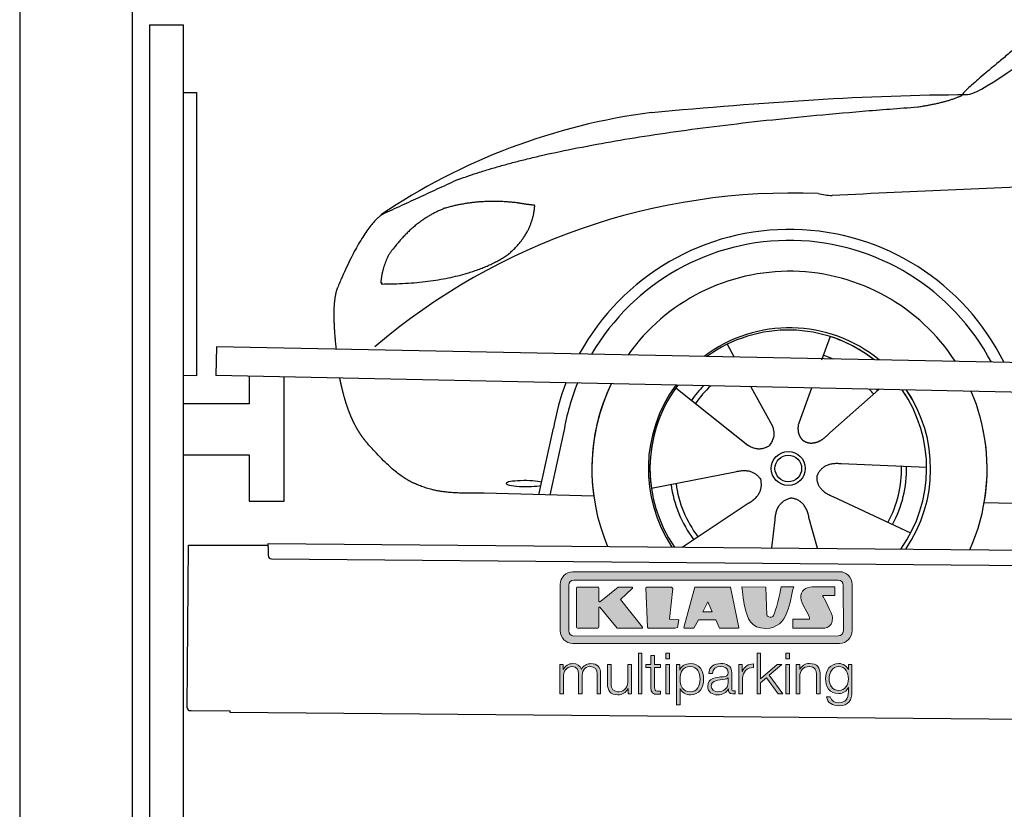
# Model space of a CAD drawing. Header units: millimetres. Extents: x -411 to 6777, y 0 to 6177.
# Tile 2 of 6: x 0 to 1744, y 3573 to 4971. Entities that reach past the tile are written whole.
import ezdxf

# ---------------------------------------------------------------- set-up
doc = ezdxf.new("R2010")
doc.units = ezdxf.units.MM
for name, color, linetype, lineweight in [('car', 10, 'Continuous', 25), ('Logo', 7, 'Continuous', 25), ('Plattform', 7, 'Continuous', 25), ('Ständer hinten', 7, 'Continuous', 25)]:
    doc.layers.add(name, color=color, linetype=linetype, lineweight=lineweight)

# ---------------------------------------------------------------- blocks, each defined once
blk = doc.blocks.new('Car')
at = {"layer": 'car'}
for p, q in [((1405.9, 4673.1), (1391.2, 4631.2)), ((1223.8, 4657.7), (1236.5, 4635.2)), ((1223.9, 4657.8), (1236.6, 4635.2)), ((1133.5, 4579.7), (1253, 4486.7)), ((1266.1, 4583), (1304.6, 4514.8)), ((1373.8, 4581.7), (1354.8, 4527.8)), ((1493, 4580.3), (1406.9, 4502.8)), ((1215.6, 4515.8), (1262.1, 4479.6)), ((1354.8, 4527.8), (1351.1, 4517.4)), ((892.9, 4388.4), (917.5, 4506.3)), ((936, 4501), (912.4, 4388)), ((1579, 4442.8), (1427.6, 4447.8)), ((1091.8, 4401.7), (1240.2, 4432)), ((989.9, 4386.6), (795.7, 4390.1)), ((1147.3, 4297.9), (1263.5, 4376.6)), ((1551.8, 4326.6), (1414, 4389.4)), ((1681.6, 4381.8), (3730.5, 4347.2)), ((1306, 4298), (1311.6, 4347.5)), ((1387.2, 4298), (1371.4, 4352.6))]:
    blk.add_line(p, q, dxfattribs=at)
for radius in [30.1, 23.6]:
    blk.add_circle((1334, 4438.9), radius, dxfattribs=at)
for centre, radius, start, end in [((1243, 3955.7), 1122.3, 98.0395, 124.4377), ((1347.6, 3785.4), 1141.2, 88.2487, 130.916), ((1408.9, 5040.4), 117.4, 256.9855, 269.1884), ((1336.1, 4438), 424.2, 26.9197, 151.8432), ((1335.8, 4437.8), 404.8, 28.396, 150.3669), ((1336.1, 4438), 350, 33.4585, 145.3045), ((1336.1, 4438), 250, 51.0494, 127.7135), ((1334, 4438.9), 245, 52.2371, 126.5259), ((1334, 4438.9), 245, 52.2371, 72.9266), ((1334, 4438.9), 209.6, 68.0621, 73.3995), ((1336.1, 4438), 424.2, 159.4632, 170.7471), ((1336.1, 4438), 424.2, 159.4632, 170.7471), ((1335.8, 4437.8), 404.8, 158.434, 171.0238), ((1336.1, 4438), 350, 155.0104, 203.6179), ((1336.1, 4438), 350, 155.0104, 188.4487), ((1336.1, 4438), 350, 155.0104, 157.8717), ((1336.1, 4438), 250, 144.1237, 214.1037), ((1334, 4438.9), 245, 143.5289, 188.7348), ((1334, 4438.9), 245, 144.9266, 215.1376), ((1336.1, 4438), 250, 144.1237, 148.496), ((1334, 4438.9), 245, 143.5289, 148.0172), ((1334, 4438.9), 209.6, 136.2024, 145.3995), ((1334, 4438.9), 200.6, 133.7482, 145.5463), ((1334, 4438.9), 200.6, 41.6402, 44.9032), ((1334, 4438.9), 200.6, 41.6402, 44.9032), ((1334, 4438.9), 209.6, 41.655, 42.449), ((1334, 4438.9), 245, 30.7457, 35.1225), ((1334, 4438.9), 245, 324.9119, 35.1225), ((1336.1, 4438), 250, 30.267, 34.5277), ((1336.1, 4438), 250, 325.9458, 34.5277), ((1336.1, 4438), 350, 350.7505, 23.641), ((1336.1, 4438), 350, 350.7505, 23.641), ((1336.1, 4438), 350, 336.4317, 11.924), ((1334, 4438.9), 200.6, 332.1152, 1.5463), ((1334, 4438.9), 209.6, 332.262, 1.3995), ((1334, 4438.9), 209.6, 188.262, 217.3995), ((1334, 4438.9), 200.6, 188.1152, 217.5463)]:
    blk.add_arc(centre, radius, start, end, dxfattribs=at)
blk.add_ellipse((868.2, 4407.8), major_axis=(33.6, 0), ratio=0.157274, start_param=0.513473, end_param=5.704241, dxfattribs=at)
for points, degree in [([(1645, 5103.8), (1680.7, 5100.3), (1980.6, 5352), (2158.1, 5462.6)], 3), ([(1941, 5357.6), (1860.4, 5296.3), (1758.8, 5211.9), (1630.5, 5105.5), (1636.4, 5103.7)], 4), ([(1086, 5067), (1282.2, 5086.8), (1467.3, 5101.6), (1645, 5103.8)], 3), ([(1557.3, 5081.1), (1610.4, 5089.5), (1636.1, 5102.7)], 2), ([(744.9, 4945.2), (980.7, 5033.9), (1557.3, 5081.1)], 2), ([(4716, 5037.1), (3839.3, 5057.5), (1407.3, 4923)], 2), ([(744.9, 4945.2), (611.2, 4882.1)], 1), ([(848.2, 4904.9), (780.6, 4912), (721.3, 4893.9)], 2), ([(831.9, 4811.2), (877.6, 4848.7), (880.9, 4900.5)], 2), ([(880.9, 4900.5), (863.1, 4902.4), (848.2, 4904.9)], 2), ([(611.2, 4882.1), (576.8, 4859), (532.8, 4751.5)], 2), ([(721.3, 4893.9), (669.2, 4872.8), (631.7, 4822.4)], 2), ([(631.7, 4822.4), (613.6, 4802.4), (609.2, 4761.1)], 2), ([(610.5, 4758.8), (755.2, 4760.7), (831.9, 4811.2)], 2), ([(609.2, 4761.1), (612.6, 4761), (610.5, 4758.8)], 2), ([(532.8, 4751.5), (527.6, 4738.4), (525.4, 4716.9), (525.6, 4691.8), (531.2, 4642.9)], 4), ([(1253, 4486.7), (1276.5, 4465), (1299.7, 4478.6)], 2), ([(1427.6, 4447.8), (1395.9, 4451.5), (1385.1, 4426.9)], 2), ([(1240.2, 4432), (1270.9, 4441), (1285.6, 4418.5)], 2), ([(1263.5, 4376.6), (1291.4, 4392.3), (1285.6, 4418.5)], 2), ([(1414, 4389.4), (1383.8, 4400.1), (1385.1, 4426.9)], 2), ([(1311.6, 4347.5), (1312.5, 4379.5), (1338.4, 4386.6)], 2), ([(1371.4, 4352.6), (1365.1, 4383.9), (1338.4, 4386.6)], 2)]:
    blk.add_open_spline(points, degree=degree, dxfattribs=at)
for points, degree, knots in [([(537.9, 4591.6), (538.8, 4587.3), (539.7, 4583.1), (540.7, 4579), (541.7, 4575), (545.4, 4560.2), (549.4, 4546.5), (554, 4534.1), (558.9, 4522.8)], 4, [0.4914944, 0.4914944, 0.4914944, 0.4914944, 0.4914944, 0.5422469, 0.5422469, 0.5422469, 0.5422469, 0.728655, 0.728655, 0.728655, 0.728655, 0.728655]), ([(558.6, 4523.5), (560, 4520.3), (561.4, 4517.3), (562.9, 4514.3), (564.4, 4511.4), (570.1, 4500.3), (576.1, 4491), (582.4, 4483.1), (589, 4475.7)], 4, [0.7288005, 0.7288005, 0.7288005, 0.7288005, 0.7288005, 0.7843928, 0.7843928, 0.7843928, 0.7843928, 1, 1, 1, 1, 1]), ([(1351.1, 4517.4), (1350.6, 4514.3), (1350.3, 4511.3), (1350.4, 4508.4), (1350.8, 4505.5), (1351.6, 4499.8), (1353.7, 4494.5), (1357.3, 4490), (1362.2, 4487)], 4, [0.3191838, 0.3191838, 0.3191838, 0.3191838, 0.3191838, 0.5438253, 0.5438253, 0.5438253, 0.5438253, 1, 1, 1, 1, 1]), ([(1304.6, 4514.8), (1306.3, 4510.7), (1307.3, 4506.7), (1307.7, 4502.8), (1308.4, 4494.2), (1305.7, 4486.1), (1299.7, 4478.6)], 3, [0.2167758, 0.2167758, 0.2167758, 0.2167758, 0.4600873, 0.4600873, 0.4600873, 1, 1, 1, 1]), ([(1406.9, 4502.8), (1406.9, 4502.8), (1406.9, 4502.8), (1406.9, 4502.8), (1406.9, 4502.8), (1397.8, 4493), (1387.3, 4483), (1373, 4480.4), (1362.2, 4487)], 4, [-0.000003, -0.000003, -0.000003, -0.000003, -0.000003, 0, 0, 0, 0, 1, 1, 1, 1, 1]), ([(795.7, 4390.1), (771, 4390.5), (715.4, 4386.5), (679.2, 4400), (635.3, 4424.7), (589, 4475.7)], 4, [0, 0, 0, 0, 0, 0.597866, 1, 1, 1, 1, 1])]:
    blk.add_open_spline(points, degree=degree, knots=knots, dxfattribs=at)
blk = doc.blocks.new('KLAUS')
at = {"layer": 'Logo'}
h = blk.add_hatch(color=8, dxfattribs=at)
h.dxf.hatch_style = 2
edge = h.paths.add_edge_path()
edge.add_spline(control_points=[(3.6, 29.09), (2.88, 29.09), (2.3, 28.51), (2.3, 27.8), (2.3, 27.8), (2.3, 16.11), (2.3, 16.11), (2.3, 15.39), (2.88, 14.81), (3.6, 14.81), (3.6, 14.81), (71.16, 14.81), (71.16, 14.81), (71.88, 14.81), (72.46, 15.39), (72.46, 16.11), (72.46, 16.11), (72.46, 27.8), (72.46, 27.8), (72.46, 28.51), (71.88, 29.09), (71.16, 29.09), (71.16, 29.09), (3.6, 29.09), (3.6, 29.09), (3.6, 29.09), (3.6, 29.09), (3.6, 29.09)], knot_values=[0, 0, 0, 0, 1, 1, 1, 2, 2, 2, 3, 3, 3, 4, 4, 4, 5, 5, 5, 6, 6, 6, 7, 7, 7, 8, 8, 8, 9, 9, 9, 9], degree=3, periodic=0)
edge = h.paths.add_edge_path()
edge.add_spline(control_points=[(3.35, 31.23), (3.35, 31.23), (71.47, 31.23), (71.47, 31.23), (73.26, 31.23), (74.71, 29.77), (74.71, 27.99), (74.71, 27.99), (74.71, 16.17), (74.71, 16.17), (74.71, 14.38), (73.26, 12.93), (71.47, 12.93), (71.47, 12.93), (3.35, 12.93), (3.35, 12.93), (1.56, 12.93), (0.11, 14.38), (0.11, 16.17), (0.11, 16.17), (0.11, 27.99), (0.11, 27.99), (0.11, 29.77), (1.56, 31.23), (3.35, 31.23), (3.35, 31.23), (3.35, 31.23), (3.35, 31.23)], knot_values=[0, 0, 0, 0, 1, 1, 1, 2, 2, 2, 3, 3, 3, 4, 4, 4, 5, 5, 5, 6, 6, 6, 7, 7, 7, 8, 8, 8, 9, 9, 9, 9], degree=3, periodic=0)
h = blk.add_hatch(color=8, dxfattribs=at)
h.dxf.hatch_style = 2
edge = h.paths.add_edge_path()
edge.add_spline(control_points=[(4.5, 27.33), (4.5, 27.33), (9.7, 27.33), (9.7, 27.33), (9.84, 27.33), (9.96, 27.22), (9.96, 27.08), (9.96, 27.08), (9.96, 23.69), (9.96, 23.69), (9.96, 23.69), (9.94, 23.64), (10.04, 23.59), (10.14, 23.53), (10.2, 23.57), (10.2, 23.57), (10.2, 23.57), (10.51, 23.75), (10.51, 23.75), (10.51, 23.75), (14.94, 27.33), (14.94, 27.33), (14.94, 27.33), (18.41, 27.33), (18.41, 27.33), (18.41, 27.33), (18.49, 27.33), (18.56, 27.2), (18.65, 27.04), (18.53, 26.91), (18.53, 26.91), (18.53, 26.91), (15.49, 24.11), (15.49, 24.11), (15.49, 24.11), (21.14, 17.06), (21.14, 17.06), (21.14, 17.06), (21.13, 16.91), (21.13, 16.91), (21.08, 16.84), (20.99, 16.82), (20.99, 16.82), (20.99, 16.82), (14.7, 16.82), (14.7, 16.82), (14.7, 16.82), (10.26, 22.17), (10.26, 22.17), (10.26, 22.17), (10.19, 22.24), (10.08, 22.21), (9.97, 22.18), (9.96, 22.11), (9.96, 22.11), (9.96, 22.11), (9.96, 17.08), (9.96, 17.08), (9.96, 16.94), (9.84, 16.82), (9.7, 16.82), (9.7, 16.82), (4.5, 16.82), (4.5, 16.82), (4.36, 16.82), (4.25, 16.94), (4.25, 17.08), (4.25, 17.08), (4.25, 27.08), (4.25, 27.08), (4.25, 27.22), (4.36, 27.33), (4.5, 27.33), (4.5, 27.33), (4.5, 27.33), (4.5, 27.33)], knot_values=[0, 0, 0, 0, 1, 1, 1, 2, 2, 2, 3, 3, 3, 4, 4, 4, 5, 5, 5, 6, 6, 6, 7, 7, 7, 8, 8, 8, 9, 9, 9, 10, 10, 10, 11, 11, 11, 12, 12, 12, 13, 13, 13, 14, 14, 14, 15, 15, 15, 16, 16, 16, 17, 17, 17, 18, 18, 18, 19, 19, 19, 20, 20, 20, 21, 21, 21, 22, 22, 22, 23, 23, 23, 24, 24, 24, 25, 25, 25, 25], degree=3, periodic=0)
h = blk.add_hatch(color=8, dxfattribs=at)
h.dxf.hatch_style = 2
h.paths.add_polyline_path([(22.42, 17.06), (21.97, 27.15), (22.24, 27.33), (28.55, 27.33), (28.86, 26.97), (28.01, 19.08), (30.26, 19.07), (30.44, 18.95), (30.08, 16.95), (29.49, 16.82), (22.6, 16.82)])
h = blk.add_hatch(color=8, dxfattribs=at)
h.paths.add_polyline_path([(36.52, 21.01), (38.93, 21.01), (37.87, 23.57)])
h.paths.add_polyline_path([(34.52, 27.33), (43.65, 27.33), (45.76, 16.94), (45.57, 16.82), (40.83, 16.82), (39.89, 18.95), (35.42, 18.95), (34.27, 16.82), (31.78, 16.82), (31.66, 17)])
h = blk.add_hatch(color=8, dxfattribs=at)
h.dxf.hatch_style = 2
edge = h.paths.add_edge_path()
edge.add_spline(control_points=[(52.69, 27.32), (52.69, 27.32), (52.88, 20.14), (52.88, 20.14), (53.01, 19.89), (53.2, 19.77), (53.43, 19.71), (53.91, 19.59), (54.43, 19.57), (54.64, 20.03), (55.23, 21.34), (56.27, 25.45), (56.6, 27.33), (56.6, 27.33), (59.77, 27.33), (59.77, 27.33), (58.77, 23.9), (58.56, 16.82), (52.63, 16.76), (48.72, 16.72), (48.01, 19.35), (47.27, 22.24), (46.89, 23.68), (46.54, 27.33), (46.54, 27.33), (46.54, 27.33), (52.69, 27.32), (52.69, 27.32), (52.69, 27.32), (52.69, 27.32), (52.69, 27.32)], knot_values=[0, 0, 0, 0, 1, 1, 1, 2, 2, 2, 3, 3, 3, 4, 4, 4, 5, 5, 5, 6, 6, 6, 7, 7, 7, 8, 8, 8, 9, 9, 9, 10, 10, 10, 10], degree=3, periodic=0)
h = blk.add_hatch(color=8, dxfattribs=at)
h.dxf.hatch_style = 2
edge = h.paths.add_edge_path()
edge.add_spline(control_points=[(64.46, 27.33), (64.46, 27.33), (70.31, 27.33), (70.31, 27.33), (70.31, 26.52), (70.31, 26.02), (70.31, 25.12), (70.31, 25.12), (67.3, 25.12), (67.3, 25.12), (67.24, 25.04), (67.25, 25.11), (67.25, 24.91), (67.25, 24.88), (69.73, 20.38), (69.73, 19.57), (69.73, 16.4), (67.22, 16.81), (65.9, 16.82), (65.9, 16.82), (59.59, 16.82), (59.59, 16.82), (59.59, 17.76), (59.59, 18.23), (59.59, 19.14), (59.59, 19.14), (63.75, 19.14), (63.75, 19.14), (63.82, 19.22), (63.81, 19.11), (63.81, 19.31), (63.81, 20.32), (61.58, 23.06), (61.58, 24.63), (61.58, 26.33), (62.83, 27.34), (64.46, 27.33), (64.46, 27.33), (64.46, 27.33), (64.46, 27.33)], knot_values=[0, 0, 0, 0, 1, 1, 1, 2, 2, 2, 3, 3, 3, 4, 4, 4, 5, 5, 5, 6, 6, 6, 7, 7, 7, 8, 8, 8, 9, 9, 9, 10, 10, 10, 11, 11, 11, 12, 12, 12, 13, 13, 13, 13], degree=3, periodic=0)
h = blk.add_hatch(color=30, dxfattribs=at)
h.dxf.hatch_style = 2
h.paths.add_polyline_path([(20.07, 0), (20.99, 0), (20.99, 10.45), (20.07, 10.45)])
h = blk.add_hatch(color=30, dxfattribs=at)
h.paths.add_polyline_path([(27.1, 0), (28.03, 0), (28.03, 7.55), (27.1, 7.55)])
h.paths.add_polyline_path([(27.1, 8.98), (28.03, 8.98), (28.03, 10.45), (27.1, 10.45)])
h = blk.add_hatch(color=30, dxfattribs=at)
h.dxf.hatch_style = 2
h.paths.add_polyline_path([(50.4, 0), (51.32, 0), (51.32, 2.87), (52.82, 4.11), (55.8, 0), (56.96, 0), (53.52, 4.76), (56.74, 7.55), (55.51, 7.55), (51.32, 3.89), (51.32, 10.45), (50.4, 10.45)])
h = blk.add_hatch(color=30, dxfattribs=at)
h.paths.add_polyline_path([(57.74, 0), (58.66, 0), (58.66, 7.55), (57.74, 7.55)])
h.paths.add_polyline_path([(57.74, 8.98), (58.66, 8.98), (58.66, 10.45), (57.74, 10.45)])
h = blk.add_hatch(color=30, dxfattribs=at)
h.dxf.hatch_style = 2
edge = h.paths.add_edge_path()
edge.add_spline(control_points=[(0, 0), (0, 0), (0.92, 0), (0.92, 0), (0.92, 0), (0.92, 4.22), (0.92, 4.22), (0.94, 5.8), (1.58, 7), (3.18, 7), (4.35, 7), (4.77, 6.15), (4.76, 5.12), (4.76, 5.12), (4.76, 0), (4.76, 0), (4.76, 0), (5.68, 0), (5.68, 0), (5.68, 0), (5.68, 4.27), (5.68, 4.27), (5.68, 5.68), (6.14, 7), (7.73, 7), (9.05, 7), (9.52, 6.32), (9.52, 5.08), (9.52, 5.08), (9.52, 0), (9.52, 0), (9.52, 0), (10.44, 0), (10.44, 0), (10.44, 0), (10.44, 5.12), (10.44, 5.12), (10.44, 6.91), (9.59, 7.77), (7.94, 7.77), (6.94, 7.77), (5.99, 7.29), (5.54, 6.3), (5.26, 7.29), (4.36, 7.77), (3.37, 7.77), (2.17, 7.77), (1.38, 7.19), (0.89, 6.28), (0.89, 6.28), (0.85, 6.28), (0.85, 6.28), (0.85, 6.28), (0.85, 7.55), (0.85, 7.55), (0.85, 7.55), (0, 7.55), (0, 7.55), (0, 7.55), (0, 0), (0, 0), (0, 0), (0, 0), (0, 0)], knot_values=[0, 0, 0, 0, 1, 1, 1, 2, 2, 2, 3, 3, 3, 4, 4, 4, 5, 5, 5, 6, 6, 6, 7, 7, 7, 8, 8, 8, 9, 9, 9, 10, 10, 10, 11, 11, 11, 12, 12, 12, 13, 13, 13, 14, 14, 14, 15, 15, 15, 16, 16, 16, 17, 17, 17, 18, 18, 18, 19, 19, 19, 20, 20, 20, 21, 21, 21, 21], degree=3, periodic=0)
h = blk.add_hatch(color=30, dxfattribs=at)
h.dxf.hatch_style = 2
edge = h.paths.add_edge_path()
edge.add_spline(control_points=[(18.31, 7.55), (18.31, 7.55), (17.39, 7.55), (17.39, 7.55), (17.39, 7.55), (17.39, 3.59), (17.39, 3.59), (17.39, 2.05), (16.7, 0.56), (15.12, 0.56), (13.66, 0.56), (13.15, 1.27), (13.1, 2.64), (13.1, 2.64), (13.1, 7.55), (13.1, 7.55), (13.1, 7.55), (12.18, 7.55), (12.18, 7.55), (12.18, 7.55), (12.18, 2.65), (12.18, 2.65), (12.18, 0.89), (12.93, -0.22), (14.83, -0.22), (15.96, -0.22), (16.95, 0.35), (17.44, 1.36), (17.44, 1.36), (17.47, 1.36), (17.47, 1.36), (17.47, 1.36), (17.47, 0), (17.47, 0), (17.47, 0), (18.31, 0), (18.31, 0), (18.31, 0), (18.31, 7.55), (18.31, 7.55), (18.31, 7.55), (18.31, 7.55), (18.31, 7.55)], knot_values=[0, 0, 0, 0, 1, 1, 1, 2, 2, 2, 3, 3, 3, 4, 4, 4, 5, 5, 5, 6, 6, 6, 7, 7, 7, 8, 8, 8, 9, 9, 9, 10, 10, 10, 11, 11, 11, 12, 12, 12, 13, 13, 13, 14, 14, 14, 14], degree=3, periodic=0)
h = blk.add_hatch(color=30, dxfattribs=at)
h.dxf.hatch_style = 2
edge = h.paths.add_edge_path()
edge.add_spline(control_points=[(24.22, 9.82), (24.22, 9.82), (23.3, 9.82), (23.3, 9.82), (23.3, 9.82), (23.3, 7.55), (23.3, 7.55), (23.3, 7.55), (21.98, 7.55), (21.98, 7.55), (21.98, 7.55), (21.98, 6.78), (21.98, 6.78), (21.98, 6.78), (23.3, 6.78), (23.3, 6.78), (23.3, 6.78), (23.3, 1.61), (23.3, 1.61), (23.28, 0.32), (23.71, -0.09), (24.94, -0.09), (25.22, -0.09), (25.48, -0.06), (25.76, -0.06), (25.76, -0.06), (25.76, 0.73), (25.76, 0.73), (25.5, 0.7), (25.23, 0.69), (24.97, 0.69), (24.31, 0.73), (24.22, 1.08), (24.22, 1.68), (24.22, 1.68), (24.22, 6.78), (24.22, 6.78), (24.22, 6.78), (25.76, 6.78), (25.76, 6.78), (25.76, 6.78), (25.76, 7.55), (25.76, 7.55), (25.76, 7.55), (24.22, 7.55), (24.22, 7.55), (24.22, 7.55), (24.22, 9.82), (24.22, 9.82), (24.22, 9.82), (24.22, 9.82), (24.22, 9.82)], knot_values=[0, 0, 0, 0, 1, 1, 1, 2, 2, 2, 3, 3, 3, 4, 4, 4, 5, 5, 5, 6, 6, 6, 7, 7, 7, 8, 8, 8, 9, 9, 9, 10, 10, 10, 11, 11, 11, 12, 12, 12, 13, 13, 13, 14, 14, 14, 15, 15, 15, 16, 16, 16, 17, 17, 17, 17], degree=3, periodic=0)
h = blk.add_hatch(color=30, dxfattribs=at)
edge = h.paths.add_edge_path()
edge.add_spline(control_points=[(35.84, 3.78), (35.84, 2.21), (35.12, 0.56), (33.37, 0.56), (31.4, 0.56), (30.72, 2.21), (30.72, 3.78), (30.72, 5.49), (31.33, 7), (33.37, 7), (35.12, 7), (35.84, 5.34), (35.84, 3.78), (35.84, 3.78), (35.84, 3.78), (35.84, 3.78)], knot_values=[0, 0, 0, 0, 1, 1, 1, 2, 2, 2, 3, 3, 3, 4, 4, 4, 5, 5, 5, 5], degree=3, periodic=0)
edge = h.paths.add_edge_path()
edge.add_spline(control_points=[(29.79, -2.8), (29.79, -2.8), (30.72, -2.8), (30.72, -2.8), (30.72, -2.8), (30.72, 1.43), (30.72, 1.43), (30.72, 1.43), (30.74, 1.43), (30.74, 1.43), (31.14, 0.35), (32.24, -0.22), (33.37, -0.22), (35.66, -0.22), (36.76, 1.64), (36.76, 3.78), (36.76, 5.91), (35.66, 7.77), (33.37, 7.77), (32.15, 7.77), (31.1, 7.14), (30.67, 6.12), (30.67, 6.12), (30.64, 6.12), (30.64, 6.12), (30.64, 6.12), (30.64, 7.55), (30.64, 7.55), (30.64, 7.55), (29.79, 7.55), (29.79, 7.55), (29.79, 7.55), (29.79, -2.8), (29.79, -2.8), (29.79, -2.8), (29.79, -2.8), (29.79, -2.8)], knot_values=[0, 0, 0, 0, 1, 1, 1, 2, 2, 2, 3, 3, 3, 4, 4, 4, 5, 5, 5, 6, 6, 6, 7, 7, 7, 8, 8, 8, 9, 9, 9, 10, 10, 10, 11, 11, 11, 12, 12, 12, 12], degree=3, periodic=0)
h = blk.add_hatch(color=30, dxfattribs=at)
edge = h.paths.add_edge_path()
edge.add_spline(control_points=[(43.03, 2.93), (43.04, 1.45), (41.8, 0.56), (40.39, 0.56), (39.53, 0.56), (38.71, 1.13), (38.71, 2.05), (38.71, 3.53), (40.66, 3.51), (42.22, 3.79), (42.47, 3.84), (42.88, 3.91), (43, 4.13), (43, 4.13), (43.03, 4.13), (43.03, 4.13), (43.03, 4.13), (43.03, 2.93), (43.03, 2.93), (43.03, 2.93), (43.03, 2.93), (43.03, 2.93)], knot_values=[0, 0, 0, 0, 1, 1, 1, 2, 2, 2, 3, 3, 3, 4, 4, 4, 5, 5, 5, 6, 6, 6, 7, 7, 7, 7], degree=3, periodic=0)
edge = h.paths.add_edge_path()
edge.add_spline(control_points=[(39.03, 5.24), (39.06, 6.47), (39.91, 7), (41.05, 7), (42.14, 7), (43.03, 6.69), (43.03, 5.45), (43.03, 4.61), (42.6, 4.51), (41.84, 4.42), (39.85, 4.19), (37.79, 4.11), (37.79, 1.99), (37.79, 0.47), (38.93, -0.22), (40.32, -0.22), (41.77, -0.22), (42.43, 0.34), (43.07, 1.32), (43.07, 1.32), (43.1, 1.32), (43.1, 1.32), (43.1, 0.53), (43.25, 0), (44.19, 0), (44.43, 0), (44.58, 0.01), (44.79, 0.06), (44.79, 0.06), (44.79, 0.83), (44.79, 0.83), (44.71, 0.81), (44.6, 0.78), (44.49, 0.78), (44.13, 0.78), (43.95, 0.98), (43.95, 1.33), (43.95, 1.33), (43.95, 5.34), (43.95, 5.34), (43.95, 7.36), (42.5, 7.77), (41.17, 7.77), (39.44, 7.77), (38.2, 7.01), (38.11, 5.24), (38.11, 5.24), (39.03, 5.24), (39.03, 5.24), (39.03, 5.24), (39.03, 5.24), (39.03, 5.24)], knot_values=[0, 0, 0, 0, 1, 1, 1, 2, 2, 2, 3, 3, 3, 4, 4, 4, 5, 5, 5, 6, 6, 6, 7, 7, 7, 8, 8, 8, 9, 9, 9, 10, 10, 10, 11, 11, 11, 12, 12, 12, 13, 13, 13, 14, 14, 14, 15, 15, 15, 16, 16, 16, 17, 17, 17, 17], degree=3, periodic=0)
h = blk.add_hatch(color=30, dxfattribs=at)
h.dxf.hatch_style = 2
edge = h.paths.add_edge_path()
edge.add_spline(control_points=[(45.79, 0), (45.79, 0), (46.71, 0), (46.71, 0), (46.71, 0), (46.71, 4.03), (46.71, 4.03), (46.71, 5.59), (47.85, 6.82), (49.52, 6.73), (49.52, 6.73), (49.52, 7.66), (49.52, 7.66), (48.16, 7.72), (47.14, 7), (46.67, 5.78), (46.67, 5.78), (46.64, 5.78), (46.64, 5.78), (46.64, 5.78), (46.64, 7.55), (46.64, 7.55), (46.64, 7.55), (45.79, 7.55), (45.79, 7.55), (45.79, 7.55), (45.79, 0), (45.79, 0), (45.79, 0), (45.79, 0), (45.79, 0)], knot_values=[0, 0, 0, 0, 1, 1, 1, 2, 2, 2, 3, 3, 3, 4, 4, 4, 5, 5, 5, 6, 6, 6, 7, 7, 7, 8, 8, 8, 9, 9, 9, 10, 10, 10, 10], degree=3, periodic=0)
h = blk.add_hatch(color=30, dxfattribs=at)
h.dxf.hatch_style = 2
edge = h.paths.add_edge_path()
edge.add_spline(control_points=[(60.41, 0), (60.41, 0), (61.33, 0), (61.33, 0), (61.33, 0), (61.33, 4.41), (61.33, 4.41), (61.36, 5.89), (62.24, 7), (63.7, 7), (65.2, 7), (65.62, 6.02), (65.62, 4.71), (65.62, 4.71), (65.62, 0), (65.62, 0), (65.62, 0), (66.54, 0), (66.54, 0), (66.54, 0), (66.54, 4.86), (66.54, 4.86), (66.54, 6.66), (65.9, 7.77), (63.78, 7.77), (62.71, 7.77), (61.7, 7.16), (61.36, 6.25), (61.36, 6.25), (61.33, 6.25), (61.33, 6.25), (61.33, 6.25), (61.33, 7.55), (61.33, 7.55), (61.33, 7.55), (60.41, 7.55), (60.41, 7.55), (60.41, 7.55), (60.41, 0), (60.41, 0), (60.41, 0), (60.41, 0), (60.41, 0)], knot_values=[0, 0, 0, 0, 1, 1, 1, 2, 2, 2, 3, 3, 3, 4, 4, 4, 5, 5, 5, 6, 6, 6, 7, 7, 7, 8, 8, 8, 9, 9, 9, 10, 10, 10, 11, 11, 11, 12, 12, 12, 13, 13, 13, 14, 14, 14, 14], degree=3, periodic=0)
h = blk.add_hatch(color=30, dxfattribs=at)
edge = h.paths.add_edge_path()
edge.add_spline(control_points=[(71.32, 0.86), (69.62, 0.86), (68.83, 2.34), (68.83, 3.86), (68.83, 5.43), (69.56, 7), (71.32, 7), (73.06, 7), (73.75, 5.34), (73.75, 3.86), (73.75, 2.33), (72.91, 0.86), (71.32, 0.86), (71.32, 0.86), (71.32, 0.86), (71.32, 0.86)], knot_values=[0, 0, 0, 0, 1, 1, 1, 2, 2, 2, 3, 3, 3, 4, 4, 4, 5, 5, 5, 5], degree=3, periodic=0)
edge = h.paths.add_edge_path()
edge.add_spline(control_points=[(74.67, 7.55), (74.67, 7.55), (73.75, 7.55), (73.75, 7.55), (73.75, 7.55), (73.75, 6.25), (73.75, 6.25), (73.75, 6.25), (73.72, 6.25), (73.72, 6.25), (73.35, 7.09), (72.41, 7.77), (71.32, 7.77), (69.13, 7.77), (67.9, 6.05), (67.9, 3.97), (67.9, 1.82), (68.9, 0.09), (71.32, 0.09), (72.4, 0.09), (73.29, 0.72), (73.72, 1.64), (73.72, 1.64), (73.75, 1.64), (73.75, 1.64), (73.75, 1.64), (73.75, 0.61), (73.75, 0.61), (73.75, -1.23), (73.01, -2.24), (71.32, -2.24), (70.29, -2.24), (69.31, -1.85), (69.1, -0.73), (69.1, -0.73), (68.18, -0.73), (68.18, -0.73), (68.31, -2.34), (69.81, -3.02), (71.32, -3.02), (73.79, -3.02), (74.65, -1.64), (74.67, 0.61), (74.67, 0.61), (74.67, 7.55), (74.67, 7.55), (74.67, 7.55), (74.67, 7.55), (74.67, 7.55)], knot_values=[0, 0, 0, 0, 1, 1, 1, 2, 2, 2, 3, 3, 3, 4, 4, 4, 5, 5, 5, 6, 6, 6, 7, 7, 7, 8, 8, 8, 9, 9, 9, 10, 10, 10, 11, 11, 11, 12, 12, 12, 13, 13, 13, 14, 14, 14, 15, 15, 15, 16, 16, 16, 16], degree=3, periodic=0)
at = {"layer": 'Logo', "lineweight": 0}
for points in [[(22.42, 17.06), (21.97, 27.15), (22.24, 27.33), (28.55, 27.33), (28.86, 26.97), (28.01, 19.08), (30.26, 19.07), (30.44, 18.95), (30.08, 16.95), (29.49, 16.82), (22.6, 16.82), (22.42, 17.06), (22.42, 17.06)], [(34.52, 27.33), (43.65, 27.33), (45.76, 16.94), (45.57, 16.82), (40.83, 16.82), (39.89, 18.95), (35.42, 18.95), (34.27, 16.82), (31.78, 16.82), (31.66, 17), (34.52, 27.33), (34.52, 27.33)], [(36.52, 21.01), (38.93, 21.01), (37.87, 23.57), (36.52, 21.01), (36.52, 21.01)], [(20.07, 0), (20.99, 0), (20.99, 10.45), (20.07, 10.45), (20.07, 0), (20.07, 0)], [(27.1, 8.98), (28.03, 8.98), (28.03, 10.45), (27.1, 10.45), (27.1, 8.98), (27.1, 8.98)], [(50.4, 0), (51.32, 0), (51.32, 2.87), (52.82, 4.11), (55.8, 0), (56.96, 0), (53.52, 4.76), (56.74, 7.55), (55.51, 7.55), (51.32, 3.89), (51.32, 10.45), (50.4, 10.45), (50.4, 0), (50.4, 0)], [(57.74, 8.98), (58.66, 8.98), (58.66, 10.45), (57.74, 10.45), (57.74, 8.98), (57.74, 8.98)], [(27.1, 0), (28.03, 0), (28.03, 7.55), (27.1, 7.55), (27.1, 0), (27.1, 0)], [(57.74, 0), (58.66, 0), (58.66, 7.55), (57.74, 7.55), (57.74, 0), (57.74, 0)]]:
    blk.add_lwpolyline(points, dxfattribs=at)
for points, knots in [([(3.35, 31.23), (3.35, 31.23), (71.47, 31.23), (71.47, 31.23), (73.26, 31.23), (74.71, 29.77), (74.71, 27.99), (74.71, 27.99), (74.71, 16.17), (74.71, 16.17), (74.71, 14.38), (73.26, 12.93), (71.47, 12.93), (71.47, 12.93), (3.35, 12.93), (3.35, 12.93), (1.56, 12.93), (0.11, 14.38), (0.11, 16.17), (0.11, 16.17), (0.11, 27.99), (0.11, 27.99), (0.11, 29.77), (1.56, 31.23), (3.35, 31.23), (3.35, 31.23), (3.35, 31.23), (3.35, 31.23)], [0, 0, 0, 0, 1, 1, 1, 2, 2, 2, 3, 3, 3, 4, 4, 4, 5, 5, 5, 6, 6, 6, 7, 7, 7, 8, 8, 8, 9, 9, 9, 9]), ([(3.6, 29.09), (2.88, 29.09), (2.3, 28.51), (2.3, 27.8), (2.3, 27.8), (2.3, 16.11), (2.3, 16.11), (2.3, 15.39), (2.88, 14.81), (3.6, 14.81), (3.6, 14.81), (71.16, 14.81), (71.16, 14.81), (71.88, 14.81), (72.46, 15.39), (72.46, 16.11), (72.46, 16.11), (72.46, 27.8), (72.46, 27.8), (72.46, 28.51), (71.88, 29.09), (71.16, 29.09), (71.16, 29.09), (3.6, 29.09), (3.6, 29.09), (3.6, 29.09), (3.6, 29.09), (3.6, 29.09)], [0, 0, 0, 0, 1, 1, 1, 2, 2, 2, 3, 3, 3, 4, 4, 4, 5, 5, 5, 6, 6, 6, 7, 7, 7, 8, 8, 8, 9, 9, 9, 9]), ([(4.5, 27.33), (4.5, 27.33), (9.7, 27.33), (9.7, 27.33), (9.84, 27.33), (9.96, 27.22), (9.96, 27.08), (9.96, 27.08), (9.96, 23.69), (9.96, 23.69), (9.96, 23.69), (9.94, 23.64), (10.04, 23.59), (10.14, 23.53), (10.2, 23.57), (10.2, 23.57), (10.2, 23.57), (10.51, 23.75), (10.51, 23.75), (10.51, 23.75), (14.94, 27.33), (14.94, 27.33), (14.94, 27.33), (18.41, 27.33), (18.41, 27.33), (18.41, 27.33), (18.49, 27.33), (18.56, 27.2), (18.65, 27.04), (18.53, 26.91), (18.53, 26.91), (18.53, 26.91), (15.49, 24.11), (15.49, 24.11), (15.49, 24.11), (21.14, 17.06), (21.14, 17.06), (21.14, 17.06), (21.13, 16.91), (21.13, 16.91), (21.08, 16.84), (20.99, 16.82), (20.99, 16.82), (20.99, 16.82), (14.7, 16.82), (14.7, 16.82), (14.7, 16.82), (10.26, 22.17), (10.26, 22.17), (10.26, 22.17), (10.19, 22.24), (10.08, 22.21), (9.97, 22.18), (9.96, 22.11), (9.96, 22.11), (9.96, 22.11), (9.96, 17.08), (9.96, 17.08), (9.96, 16.94), (9.84, 16.82), (9.7, 16.82), (9.7, 16.82), (4.5, 16.82), (4.5, 16.82), (4.36, 16.82), (4.25, 16.94), (4.25, 17.08), (4.25, 17.08), (4.25, 27.08), (4.25, 27.08), (4.25, 27.22), (4.36, 27.33), (4.5, 27.33), (4.5, 27.33), (4.5, 27.33), (4.5, 27.33)], [0, 0, 0, 0, 1, 1, 1, 2, 2, 2, 3, 3, 3, 4, 4, 4, 5, 5, 5, 6, 6, 6, 7, 7, 7, 8, 8, 8, 9, 9, 9, 10, 10, 10, 11, 11, 11, 12, 12, 12, 13, 13, 13, 14, 14, 14, 15, 15, 15, 16, 16, 16, 17, 17, 17, 18, 18, 18, 19, 19, 19, 20, 20, 20, 21, 21, 21, 22, 22, 22, 23, 23, 23, 24, 24, 24, 25, 25, 25, 25]), ([(52.69, 27.32), (52.69, 27.32), (52.88, 20.14), (52.88, 20.14), (53.01, 19.89), (53.2, 19.77), (53.43, 19.71), (53.91, 19.59), (54.43, 19.57), (54.64, 20.03), (55.23, 21.34), (56.27, 25.45), (56.6, 27.33), (56.6, 27.33), (59.77, 27.33), (59.77, 27.33), (58.77, 23.9), (58.56, 16.82), (52.63, 16.76), (48.72, 16.72), (48.01, 19.35), (47.27, 22.24), (46.89, 23.68), (46.54, 27.33), (46.54, 27.33), (46.54, 27.33), (52.69, 27.32), (52.69, 27.32), (52.69, 27.32), (52.69, 27.32), (52.69, 27.32)], [0, 0, 0, 0, 1, 1, 1, 2, 2, 2, 3, 3, 3, 4, 4, 4, 5, 5, 5, 6, 6, 6, 7, 7, 7, 8, 8, 8, 9, 9, 9, 10, 10, 10, 10]), ([(64.46, 27.33), (64.46, 27.33), (70.31, 27.33), (70.31, 27.33), (70.31, 26.52), (70.31, 26.02), (70.31, 25.12), (70.31, 25.12), (67.3, 25.12), (67.3, 25.12), (67.24, 25.04), (67.25, 25.11), (67.25, 24.91), (67.25, 24.88), (69.73, 20.38), (69.73, 19.57), (69.73, 16.4), (67.22, 16.81), (65.9, 16.82), (65.9, 16.82), (59.59, 16.82), (59.59, 16.82), (59.59, 17.76), (59.59, 18.23), (59.59, 19.14), (59.59, 19.14), (63.75, 19.14), (63.75, 19.14), (63.82, 19.22), (63.81, 19.11), (63.81, 19.31), (63.81, 20.32), (61.58, 23.06), (61.58, 24.63), (61.58, 26.33), (62.83, 27.34), (64.46, 27.33), (64.46, 27.33), (64.46, 27.33), (64.46, 27.33)], [0, 0, 0, 0, 1, 1, 1, 2, 2, 2, 3, 3, 3, 4, 4, 4, 5, 5, 5, 6, 6, 6, 7, 7, 7, 8, 8, 8, 9, 9, 9, 10, 10, 10, 11, 11, 11, 12, 12, 12, 13, 13, 13, 13]), ([(0, 0), (0, 0), (0.92, 0), (0.92, 0), (0.92, 0), (0.92, 4.22), (0.92, 4.22), (0.94, 5.8), (1.58, 7), (3.18, 7), (4.35, 7), (4.77, 6.15), (4.76, 5.12), (4.76, 5.12), (4.76, 0), (4.76, 0), (4.76, 0), (5.68, 0), (5.68, 0), (5.68, 0), (5.68, 4.27), (5.68, 4.27), (5.68, 5.68), (6.14, 7), (7.73, 7), (9.05, 7), (9.52, 6.32), (9.52, 5.08), (9.52, 5.08), (9.52, 0), (9.52, 0), (9.52, 0), (10.44, 0), (10.44, 0), (10.44, 0), (10.44, 5.12), (10.44, 5.12), (10.44, 6.91), (9.59, 7.77), (7.94, 7.77), (6.94, 7.77), (5.99, 7.29), (5.54, 6.3), (5.26, 7.29), (4.36, 7.77), (3.37, 7.77), (2.17, 7.77), (1.38, 7.19), (0.89, 6.28), (0.89, 6.28), (0.85, 6.28), (0.85, 6.28), (0.85, 6.28), (0.85, 7.55), (0.85, 7.55), (0.85, 7.55), (0, 7.55), (0, 7.55), (0, 7.55), (0, 0), (0, 0), (0, 0), (0, 0), (0, 0)], [0, 0, 0, 0, 1, 1, 1, 2, 2, 2, 3, 3, 3, 4, 4, 4, 5, 5, 5, 6, 6, 6, 7, 7, 7, 8, 8, 8, 9, 9, 9, 10, 10, 10, 11, 11, 11, 12, 12, 12, 13, 13, 13, 14, 14, 14, 15, 15, 15, 16, 16, 16, 17, 17, 17, 18, 18, 18, 19, 19, 19, 20, 20, 20, 21, 21, 21, 21]), ([(18.31, 7.55), (18.31, 7.55), (17.39, 7.55), (17.39, 7.55), (17.39, 7.55), (17.39, 3.59), (17.39, 3.59), (17.39, 2.05), (16.7, 0.56), (15.12, 0.56), (13.66, 0.56), (13.15, 1.27), (13.1, 2.64), (13.1, 2.64), (13.1, 7.55), (13.1, 7.55), (13.1, 7.55), (12.18, 7.55), (12.18, 7.55), (12.18, 7.55), (12.18, 2.65), (12.18, 2.65), (12.18, 0.89), (12.93, -0.22), (14.83, -0.22), (15.96, -0.22), (16.95, 0.35), (17.44, 1.36), (17.44, 1.36), (17.47, 1.36), (17.47, 1.36), (17.47, 1.36), (17.47, 0), (17.47, 0), (17.47, 0), (18.31, 0), (18.31, 0), (18.31, 0), (18.31, 7.55), (18.31, 7.55), (18.31, 7.55), (18.31, 7.55), (18.31, 7.55)], [0, 0, 0, 0, 1, 1, 1, 2, 2, 2, 3, 3, 3, 4, 4, 4, 5, 5, 5, 6, 6, 6, 7, 7, 7, 8, 8, 8, 9, 9, 9, 10, 10, 10, 11, 11, 11, 12, 12, 12, 13, 13, 13, 14, 14, 14, 14]), ([(24.22, 9.82), (24.22, 9.82), (23.3, 9.82), (23.3, 9.82), (23.3, 9.82), (23.3, 7.55), (23.3, 7.55), (23.3, 7.55), (21.98, 7.55), (21.98, 7.55), (21.98, 7.55), (21.98, 6.78), (21.98, 6.78), (21.98, 6.78), (23.3, 6.78), (23.3, 6.78), (23.3, 6.78), (23.3, 1.61), (23.3, 1.61), (23.28, 0.32), (23.71, -0.09), (24.94, -0.09), (25.22, -0.09), (25.48, -0.06), (25.76, -0.06), (25.76, -0.06), (25.76, 0.73), (25.76, 0.73), (25.5, 0.7), (25.23, 0.69), (24.97, 0.69), (24.31, 0.73), (24.22, 1.08), (24.22, 1.68), (24.22, 1.68), (24.22, 6.78), (24.22, 6.78), (24.22, 6.78), (25.76, 6.78), (25.76, 6.78), (25.76, 6.78), (25.76, 7.55), (25.76, 7.55), (25.76, 7.55), (24.22, 7.55), (24.22, 7.55), (24.22, 7.55), (24.22, 9.82), (24.22, 9.82), (24.22, 9.82), (24.22, 9.82), (24.22, 9.82)], [0, 0, 0, 0, 1, 1, 1, 2, 2, 2, 3, 3, 3, 4, 4, 4, 5, 5, 5, 6, 6, 6, 7, 7, 7, 8, 8, 8, 9, 9, 9, 10, 10, 10, 11, 11, 11, 12, 12, 12, 13, 13, 13, 14, 14, 14, 15, 15, 15, 16, 16, 16, 17, 17, 17, 17]), ([(29.79, -2.8), (29.79, -2.8), (30.72, -2.8), (30.72, -2.8), (30.72, -2.8), (30.72, 1.43), (30.72, 1.43), (30.72, 1.43), (30.74, 1.43), (30.74, 1.43), (31.14, 0.35), (32.24, -0.22), (33.37, -0.22), (35.66, -0.22), (36.76, 1.64), (36.76, 3.78), (36.76, 5.91), (35.66, 7.77), (33.37, 7.77), (32.15, 7.77), (31.1, 7.14), (30.67, 6.12), (30.67, 6.12), (30.64, 6.12), (30.64, 6.12), (30.64, 6.12), (30.64, 7.55), (30.64, 7.55), (30.64, 7.55), (29.79, 7.55), (29.79, 7.55), (29.79, 7.55), (29.79, -2.8), (29.79, -2.8), (29.79, -2.8), (29.79, -2.8), (29.79, -2.8)], [0, 0, 0, 0, 1, 1, 1, 2, 2, 2, 3, 3, 3, 4, 4, 4, 5, 5, 5, 6, 6, 6, 7, 7, 7, 8, 8, 8, 9, 9, 9, 10, 10, 10, 11, 11, 11, 12, 12, 12, 12]), ([(39.03, 5.24), (39.06, 6.47), (39.91, 7), (41.05, 7), (42.14, 7), (43.03, 6.69), (43.03, 5.45), (43.03, 4.61), (42.6, 4.51), (41.84, 4.42), (39.85, 4.19), (37.79, 4.11), (37.79, 1.99), (37.79, 0.47), (38.93, -0.22), (40.32, -0.22), (41.77, -0.22), (42.43, 0.34), (43.07, 1.32), (43.07, 1.32), (43.1, 1.32), (43.1, 1.32), (43.1, 0.53), (43.25, 0), (44.19, 0), (44.43, 0), (44.58, 0.01), (44.79, 0.06), (44.79, 0.06), (44.79, 0.83), (44.79, 0.83), (44.71, 0.81), (44.6, 0.78), (44.49, 0.78), (44.13, 0.78), (43.95, 0.98), (43.95, 1.33), (43.95, 1.33), (43.95, 5.34), (43.95, 5.34), (43.95, 7.36), (42.5, 7.77), (41.17, 7.77), (39.44, 7.77), (38.2, 7.01), (38.11, 5.24), (38.11, 5.24), (39.03, 5.24), (39.03, 5.24), (39.03, 5.24), (39.03, 5.24), (39.03, 5.24)], [0, 0, 0, 0, 1, 1, 1, 2, 2, 2, 3, 3, 3, 4, 4, 4, 5, 5, 5, 6, 6, 6, 7, 7, 7, 8, 8, 8, 9, 9, 9, 10, 10, 10, 11, 11, 11, 12, 12, 12, 13, 13, 13, 14, 14, 14, 15, 15, 15, 16, 16, 16, 17, 17, 17, 17]), ([(45.79, 0), (45.79, 0), (46.71, 0), (46.71, 0), (46.71, 0), (46.71, 4.03), (46.71, 4.03), (46.71, 5.59), (47.85, 6.82), (49.52, 6.73), (49.52, 6.73), (49.52, 7.66), (49.52, 7.66), (48.16, 7.72), (47.14, 7), (46.67, 5.78), (46.67, 5.78), (46.64, 5.78), (46.64, 5.78), (46.64, 5.78), (46.64, 7.55), (46.64, 7.55), (46.64, 7.55), (45.79, 7.55), (45.79, 7.55), (45.79, 7.55), (45.79, 0), (45.79, 0), (45.79, 0), (45.79, 0), (45.79, 0)], [0, 0, 0, 0, 1, 1, 1, 2, 2, 2, 3, 3, 3, 4, 4, 4, 5, 5, 5, 6, 6, 6, 7, 7, 7, 8, 8, 8, 9, 9, 9, 10, 10, 10, 10]), ([(60.41, 0), (60.41, 0), (61.33, 0), (61.33, 0), (61.33, 0), (61.33, 4.41), (61.33, 4.41), (61.36, 5.89), (62.24, 7), (63.7, 7), (65.2, 7), (65.62, 6.02), (65.62, 4.71), (65.62, 4.71), (65.62, 0), (65.62, 0), (65.62, 0), (66.54, 0), (66.54, 0), (66.54, 0), (66.54, 4.86), (66.54, 4.86), (66.54, 6.66), (65.9, 7.77), (63.78, 7.77), (62.71, 7.77), (61.7, 7.16), (61.36, 6.25), (61.36, 6.25), (61.33, 6.25), (61.33, 6.25), (61.33, 6.25), (61.33, 7.55), (61.33, 7.55), (61.33, 7.55), (60.41, 7.55), (60.41, 7.55), (60.41, 7.55), (60.41, 0), (60.41, 0), (60.41, 0), (60.41, 0), (60.41, 0)], [0, 0, 0, 0, 1, 1, 1, 2, 2, 2, 3, 3, 3, 4, 4, 4, 5, 5, 5, 6, 6, 6, 7, 7, 7, 8, 8, 8, 9, 9, 9, 10, 10, 10, 11, 11, 11, 12, 12, 12, 13, 13, 13, 14, 14, 14, 14]), ([(74.67, 7.55), (74.67, 7.55), (73.75, 7.55), (73.75, 7.55), (73.75, 7.55), (73.75, 6.25), (73.75, 6.25), (73.75, 6.25), (73.72, 6.25), (73.72, 6.25), (73.35, 7.09), (72.41, 7.77), (71.32, 7.77), (69.13, 7.77), (67.9, 6.05), (67.9, 3.97), (67.9, 1.82), (68.9, 0.09), (71.32, 0.09), (72.4, 0.09), (73.29, 0.72), (73.72, 1.64), (73.72, 1.64), (73.75, 1.64), (73.75, 1.64), (73.75, 1.64), (73.75, 0.61), (73.75, 0.61), (73.75, -1.23), (73.01, -2.24), (71.32, -2.24), (70.29, -2.24), (69.31, -1.85), (69.1, -0.73), (69.1, -0.73), (68.18, -0.73), (68.18, -0.73), (68.31, -2.34), (69.81, -3.02), (71.32, -3.02), (73.79, -3.02), (74.65, -1.64), (74.67, 0.61), (74.67, 0.61), (74.67, 7.55), (74.67, 7.55), (74.67, 7.55), (74.67, 7.55), (74.67, 7.55)], [0, 0, 0, 0, 1, 1, 1, 2, 2, 2, 3, 3, 3, 4, 4, 4, 5, 5, 5, 6, 6, 6, 7, 7, 7, 8, 8, 8, 9, 9, 9, 10, 10, 10, 11, 11, 11, 12, 12, 12, 13, 13, 13, 14, 14, 14, 15, 15, 15, 16, 16, 16, 16]), ([(35.84, 3.78), (35.84, 2.21), (35.12, 0.56), (33.37, 0.56), (31.4, 0.56), (30.72, 2.21), (30.72, 3.78), (30.72, 5.49), (31.33, 7), (33.37, 7), (35.12, 7), (35.84, 5.34), (35.84, 3.78), (35.84, 3.78), (35.84, 3.78), (35.84, 3.78)], [0, 0, 0, 0, 1, 1, 1, 2, 2, 2, 3, 3, 3, 4, 4, 4, 5, 5, 5, 5]), ([(71.32, 0.86), (69.62, 0.86), (68.83, 2.34), (68.83, 3.86), (68.83, 5.43), (69.56, 7), (71.32, 7), (73.06, 7), (73.75, 5.34), (73.75, 3.86), (73.75, 2.33), (72.91, 0.86), (71.32, 0.86), (71.32, 0.86), (71.32, 0.86), (71.32, 0.86)], [0, 0, 0, 0, 1, 1, 1, 2, 2, 2, 3, 3, 3, 4, 4, 4, 5, 5, 5, 5]), ([(43.03, 2.93), (43.04, 1.45), (41.8, 0.56), (40.39, 0.56), (39.53, 0.56), (38.71, 1.13), (38.71, 2.05), (38.71, 3.53), (40.66, 3.51), (42.22, 3.79), (42.47, 3.84), (42.88, 3.91), (43, 4.13), (43, 4.13), (43.03, 4.13), (43.03, 4.13), (43.03, 4.13), (43.03, 2.93), (43.03, 2.93), (43.03, 2.93), (43.03, 2.93), (43.03, 2.93)], [0, 0, 0, 0, 1, 1, 1, 2, 2, 2, 3, 3, 3, 4, 4, 4, 5, 5, 5, 6, 6, 6, 7, 7, 7, 7])]:
    blk.add_open_spline(points, degree=3, knots=knots, dxfattribs=at)
blk = doc.blocks.new('Plattform OG 6200 550')
at = {"layer": 'Plattform'}
for p, q in [((362.1, 4642), (361, 4591.1)), ((5495.9, 4539.6), (362.1, 4642)), ((5494.8, 4483.6), (361, 4591)), ((419.9, 4589.8), (419.9, 4540.8)), ((481.9, 4368.3), (481.9, 4588.5)), ((419.9, 4540.8), (303.5, 4540.7)), ((303.5, 4450.8), (419.9, 4450.8)), ((419.9, 4450.8), (419.9, 4368.3)), ((419.9, 4368.3), (476.9, 4368.3)), ((476.9, 4368.3), (481.9, 4368.3)), ((309.9, 4002.8), (312.4, 4290.8)), ((312.4, 4290.8), (453.8, 4290.6)), ((453.8, 4287.6), (453.8, 4293.6)), ((453.8, 4293.6), (5408.6, 4250.4)), ((453.8, 4287.6), (453.6, 4272.6)), ((459.6, 4266.5), (5408.4, 4223.4)), ((315.7, 3997.8), (317.1, 3997.8)), ((315.7, 3997.8), (386.2, 3997.2)), ((386.2, 3994.2), (386.2, 3997.2)), ((5451.1, 3950), (386.2, 3994.2))]:
    blk.add_line(p, q, dxfattribs=at)
for centre, start in [((459.6, 4272.5), 179.5), ((315.8, 4003.8), 189.0941)]:
    blk.add_arc(centre, 6, start, 269.5, dxfattribs=at)
at = {"layer": 'Plattform', "xscale": 6.929133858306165, "yscale": 6.929133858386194, "zscale": 6.929133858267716, "rotation": 0.011070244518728}
blk.add_blockref('KLAUS', (970, 4027.2), dxfattribs=at)
blk = doc.blocks.new('Ständer hinten')
at = {"layer": 'Ständer hinten'}
for p, q in [((243.5, 5212), (243.5, 2198.6)), ((243.5, 5212), (303.5, 5212)), ((303.5, 2200), (303.5, 5212)), ((303.5, 5092), (326.5, 5092)), ((326.5, 5092), (326.5, 4590.7)), ((326.5, 4590.7), (303.5, 4591))]:
    blk.add_line(p, q, dxfattribs=at)
blk = doc.blocks.new('Gebäude_345_GT175')
for p, q in [((13.6, 5850), (13.6, 250)), ((213.6, 450), (213.6, 5650))]:
    blk.add_line(p, q)

msp = doc.modelspace()

# ---------------------------------------------------------------- block references
msp.add_blockref('Gebäude_345_GT175', (-13.57, -250))
at = {"layer": 'car', "rotation": 359.4752422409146}
msp.add_blockref('Car', (-13.57, -250), dxfattribs=at)
at = {"layer": 'Plattform'}
msp.add_blockref('Plattform OG 6200 550', (-13.57, -250), dxfattribs=at)
at = {"layer": 'Ständer hinten'}
msp.add_blockref('Ständer hinten', (-13.57, -250), dxfattribs=at)

doc.saveas('drawing.dxf')
